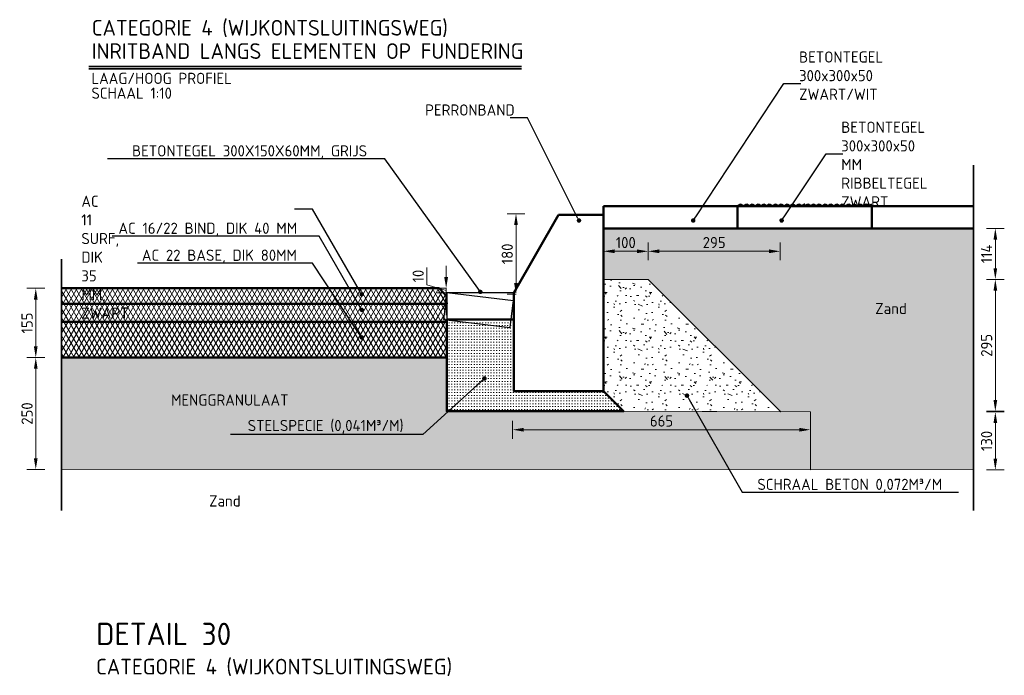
# Model space of a CAD drawing. Header units: metres. Extents: x 92403 to 95147, y 464428 to 465602.
# Tile 242 of 256: x 92599.78 to 92601.98, y 465104.12 to 465105.59. Entities that reach past the tile are written whole.
import ezdxf
from ezdxf import colors
from ezdxf.entities.mleader import LeaderData, LeaderLine
from ezdxf.enums import TextEntityAlignment as Align
from ezdxf.math import Vec2, Vec3

# ---------------------------------------------------------------- set-up
doc = ezdxf.new("R2010")
doc.units = ezdxf.units.M
for name, pattern in [('AL-PROJECT', [18, 12, -3, 0, -3]), ('NLCS-HIDDEN', [4, 2, -2]), ('VH-BUSHALTEBAND', [4, 2, -2])]:
    doc.linetypes.add(name, pattern=pattern)
doc.layers.get('0').update_dxf_attribs({"linetype": 'CONTINUOUS'})
doc.layers.get('Defpoints').update_dxf_attribs({"linetype": 'CONTINUOUS'})
for name, color, linetype, lineweight in [('N-WE-GW-GROND_ZAND-AD', 7, 'CONTINUOUS', 18), ('N-WE-GW-GROND_ZAND_CUNETZAND-AD-10', 7, 'CONTINUOUS', 18), ('N-WE-GW-GROND_ZAND_CUNETZAND-WERK-T25', 7, 'CONTINUOUS', 25), ('N-WE-VH-GOOT-GN', 170, 'NLCS-HIDDEN', 25), ('N-WE-VH-VERHARDING_ASFALT-AD-10', 252, 'CONTINUOUS', 18), ('N-WE-VH-VERHARDING_ASFALT-GD', 252, 'CONTINUOUS', 50), ('N-WE-VH-VERHARDING_ASFALT-T25', 7, 'CONTINUOUS', 25), ('N-WE-VH-VERHARDING_BETON-AD-10', 252, 'CONTINUOUS', 18), ('N-WE-VH-VERHARDING_BETON_SCHRAAL-T25', 7, 'CONTINUOUS', 25), ('N-WE-VH-VERHARDING_FUNDERING-AD-10', 252, 'CONTINUOUS', 18), ('N-WE-VH-VERHARDING_FUNDERING_ZANDCEMENTSTABILISATIE-GD', 252, 'CONTINUOUS', 50), ('N-WE-VH-VERHARDING_TEGEL-GD', 252, 'CONTINUOUS', 50), ('N-XX-VH-KANTOPSLUITING_BUSHALTEBAND-GD', 30, 'VH-BUSHALTEBAND', 50), ('X-XX-AL-PROJECTGRENS-G', 7, 'AL-PROJECT', 35), ('X-XX-AL-TEKENBLAD_TITELBLOK-T25', 7, 'CONTINUOUS', 25), ('X-XX-AL-TEKENBLAD_TITELBLOK-T35', 50, 'CONTINUOUS', 35), ('X-XX-AL-TEKENBLAD_TITELBLOK-T50', 130, 'CONTINUOUS', 50), ('X-XX-AL-VERWIJZING_DETAIL-M', 7, 'CONTINUOUS', 18)]:
    doc.layers.add(name, color=color, linetype=linetype, lineweight=lineweight)
doc.styles.add('NLCS-ISO-ANNOTATIVE-T25', font='NLCS-ISO.ttf', dxfattribs={"height": 2.5})
doc.styles.add('NLCS-ISO-M10-T25', font='NLCS-ISO.ttf', dxfattribs={"height": 0.025})
doc.styles.add('NLCS-ISO-M10-T35', font='NLCS-ISO.ttf', dxfattribs={"height": 0.035})
doc.styles.add('NLCS-ISO-M10-T50', font='NLCS-ISO.ttf', dxfattribs={"height": 0.05})
doc.dimstyles.new('NLCS-M10-T25-PIJL_L2_H1', dxfattribs={"dimscale": 0.01, "dimtxt": 2.5, "dimasz": 2.5, "dimexe": 2, "dimexo": 2, "dimgap": 0.7, "dimtad": 1, "dimzin": 0, "dimdsep": 46, "dimtxsty": 'NLCS-ISO-M10-T25', "dimcen": 2.5, "dimdle": 2, "dimclrd": 256, "dimclre": 256, "dimclrt": 7, "dimadec": 1, "dimazin": 0, "dimtfac": 1, "dimtdec": 3, "dimtofl": 0, "dimtmove": 1, "dimatfit": 0, "dimfxl": 2, "dimfxlon": 1, "dimtfillclr": 256, "dimtolj": 1, "dimtzin": 0, "dimlwd": -1, "dimlwe": -1, "dimarcsym": 0})
pattern_1 = [(60, (92580.33699, 465107.421465), (-0.008660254, 0.005), []), (120, (92580.33699, 465107.421465), (-0.008660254, -0.005), [])]

# ---------------------------------------------------------------- blocks, each defined once
blk = doc.blocks.new('_Dot')
at = {"color": 0, "linetype": 'ByBlock', "lineweight": -2}
blk.add_line((-0.5, 0), (-1, 0), dxfattribs=at)
at = {"color": 0, "linetype": 'ByBlock', "const_width": 0.5}
blk.add_lwpolyline([(-0.25, 0, 1), (0.25, 0, 1)], format="xyb", close=True, dxfattribs=at)
blk = doc.blocks.new('*D836')
at = {"layer": 'Defpoints', "color": 0, "transparency": 16777216}
for p in [(92599.8185, 465104.9845), (92599.876, 465104.9845), (92599.876, 465104.8295)]:
    blk.add_point(p, dxfattribs=at)
at = {"layer": 'X-XX-AL-VERWIJZING_DETAIL-M', "transparency": 16777216}
for p, q in [((92599.8385, 465104.9845), (92599.7985, 465104.9845)), ((92599.8185, 465104.8545), (92599.8185, 465104.9595)), ((92599.8385, 465104.8295), (92599.7985, 465104.8295))]:
    blk.add_line(p, q, dxfattribs=at)
for points in [[(92599.8143, 465104.9595), (92599.8226, 465104.9595), (92599.8185, 465104.9845)], [(92599.8143, 465104.8545), (92599.8226, 465104.8545), (92599.8185, 465104.8295)]]:
    blk.add_solid(points, dxfattribs=at)
at = {"layer": 'X-XX-AL-VERWIJZING_DETAIL-M', "color": 7, "transparency": 16777216, "insert": (92599.799, 465104.907), "char_height": 0.025, "attachment_point": 5, "rotation": 90, "style": 'NLCS-ISO-M10-T25'}
blk.add_mtext('\\A1;155', dxfattribs=at)
blk = doc.blocks.new('*D837')
at = {"layer": 'Defpoints', "color": 0, "transparency": 16777216}
for p in [(92600.884, 465104.7649), (92601.5495, 465104.7082), (92601.5495, 465104.6683)]:
    blk.add_point(p, dxfattribs=at)
at = {"layer": 'X-XX-AL-VERWIJZING_DETAIL-M', "transparency": 16777216}
for p, q in [((92600.884, 465104.6883), (92600.884, 465104.6483)), ((92601.5495, 465104.6882), (92601.5495, 465104.6483)), ((92600.909, 465104.6683), (92601.5245, 465104.6683))]:
    blk.add_line(p, q, dxfattribs=at)
for points in [[(92600.909, 465104.6724), (92600.909, 465104.6641), (92600.884, 465104.6683)], [(92601.5245, 465104.6724), (92601.5245, 465104.6641), (92601.5495, 465104.6683)]]:
    blk.add_solid(points, dxfattribs=at)
at = {"layer": 'X-XX-AL-VERWIJZING_DETAIL-M', "color": 7, "transparency": 16777216, "insert": (92601.2168, 465104.6878), "char_height": 0.025, "attachment_point": 5, "style": 'NLCS-ISO-M10-T25'}
blk.add_mtext('\\A1;665', dxfattribs=at)
blk = doc.blocks.new('*D838')
at = {"layer": 'Defpoints', "color": 0, "transparency": 16777216}
for p in [(92601.1869, 465105.0673), (92601.0869, 465105.0045), (92601.1869, 465105.0045)]:
    blk.add_point(p, dxfattribs=at)
at = {"layer": 'X-XX-AL-VERWIJZING_DETAIL-M', "transparency": 16777216}
for p, q in [((92601.0869, 465105.0473), (92601.0869, 465105.0873)), ((92601.1869, 465105.0473), (92601.1869, 465105.0873)), ((92601.1119, 465105.0673), (92601.1619, 465105.0673))]:
    blk.add_line(p, q, dxfattribs=at)
for points in [[(92601.1119, 465105.0715), (92601.1119, 465105.0631), (92601.0869, 465105.0673)], [(92601.1619, 465105.0715), (92601.1619, 465105.0631), (92601.1869, 465105.0673)]]:
    blk.add_solid(points, dxfattribs=at)
at = {"layer": 'X-XX-AL-VERWIJZING_DETAIL-M', "color": 7, "transparency": 16777216, "insert": (92601.1369, 465105.0868), "char_height": 0.025, "attachment_point": 5, "style": 'NLCS-ISO-M10-T25'}
blk.add_mtext('\\A1;100', dxfattribs=at)
blk = doc.blocks.new('*D839')
at = {"layer": 'Defpoints', "color": 0, "transparency": 16777216}
for p in [(92601.4819, 465105.0673), (92601.1869, 465105.0045), (92601.4819, 465104.7095)]:
    blk.add_point(p, dxfattribs=at)
at = {"layer": 'X-XX-AL-VERWIJZING_DETAIL-M', "transparency": 16777216}
for p, q in [((92601.1869, 465105.0473), (92601.1869, 465105.0873)), ((92601.4819, 465105.0473), (92601.4819, 465105.0873)), ((92601.2119, 465105.0673), (92601.4569, 465105.0673))]:
    blk.add_line(p, q, dxfattribs=at)
for points in [[(92601.2119, 465105.0715), (92601.2119, 465105.0631), (92601.1869, 465105.0673)], [(92601.4569, 465105.0715), (92601.4569, 465105.0631), (92601.4819, 465105.0673)]]:
    blk.add_solid(points, dxfattribs=at)
at = {"layer": 'X-XX-AL-VERWIJZING_DETAIL-M', "color": 7, "transparency": 16777216, "insert": (92601.3344, 465105.0868), "char_height": 0.025, "attachment_point": 5, "style": 'NLCS-ISO-M10-T25'}
blk.add_mtext('\\A1;295', dxfattribs=at)
blk = doc.blocks.new('*D840')
at = {"layer": 'Defpoints', "color": 0, "transparency": 16777216}
for p in [(92601.0876, 465105.1185), (92601.9627, 465105.1185), (92601.1869, 465105.0045)]:
    blk.add_point(p, dxfattribs=at)
at = {"layer": 'X-XX-AL-VERWIJZING_DETAIL-M', "transparency": 16777216}
for p, q in [((92601.9427, 465105.1185), (92601.9827, 465105.1185)), ((92601.9627, 465105.0295), (92601.9627, 465105.0935)), ((92601.9427, 465105.0045), (92601.9827, 465105.0045))]:
    blk.add_line(p, q, dxfattribs=at)
for points in [[(92601.9586, 465105.0935), (92601.9669, 465105.0935), (92601.9627, 465105.1185)], [(92601.9586, 465105.0295), (92601.9669, 465105.0295), (92601.9627, 465105.0045)]]:
    blk.add_solid(points, dxfattribs=at)
at = {"layer": 'X-XX-AL-VERWIJZING_DETAIL-M', "color": 7, "transparency": 16777216, "insert": (92601.9432, 465105.0615), "char_height": 0.025, "attachment_point": 5, "rotation": 90, "style": 'NLCS-ISO-M10-T25'}
blk.add_mtext('\\A1;114', dxfattribs=at)
blk = doc.blocks.new('*D841')
at = {"layer": 'Defpoints', "color": 0, "transparency": 16777216}
for p in [(92601.1869, 465105.0045), (92601.4819, 465104.7095), (92601.9627, 465104.7095)]:
    blk.add_point(p, dxfattribs=at)
at = {"layer": 'X-XX-AL-VERWIJZING_DETAIL-M', "transparency": 16777216}
for p, q in [((92601.9427, 465105.0045), (92601.9827, 465105.0045)), ((92601.9627, 465104.9795), (92601.9627, 465104.7345)), ((92601.9427, 465104.7095), (92601.9827, 465104.7095))]:
    blk.add_line(p, q, dxfattribs=at)
for points in [[(92601.9586, 465104.9795), (92601.9669, 465104.9795), (92601.9627, 465105.0045)], [(92601.9586, 465104.7345), (92601.9669, 465104.7345), (92601.9627, 465104.7095)]]:
    blk.add_solid(points, dxfattribs=at)
at = {"layer": 'X-XX-AL-VERWIJZING_DETAIL-M', "color": 7, "transparency": 16777216, "insert": (92601.9432, 465104.857), "char_height": 0.025, "attachment_point": 5, "rotation": 90, "style": 'NLCS-ISO-M10-T25'}
blk.add_mtext('\\A1;295', dxfattribs=at)
blk = doc.blocks.new('*D842')
at = {"layer": 'Defpoints', "color": 0, "transparency": 16777216}
for p in [(92601.5495, 465104.7082), (92601.5695, 465104.5783), (92601.9627, 465104.5783)]:
    blk.add_point(p, dxfattribs=at)
at = {"layer": 'X-XX-AL-VERWIJZING_DETAIL-M', "transparency": 16777216}
for p, q in [((92601.9427, 465104.7082), (92601.9827, 465104.7082)), ((92601.9627, 465104.6832), (92601.9627, 465104.6033)), ((92601.9427, 465104.5783), (92601.9827, 465104.5783))]:
    blk.add_line(p, q, dxfattribs=at)
for points in [[(92601.9586, 465104.6832), (92601.9669, 465104.6832), (92601.9627, 465104.7082)], [(92601.9586, 465104.6033), (92601.9669, 465104.6033), (92601.9627, 465104.5783)]]:
    blk.add_solid(points, dxfattribs=at)
at = {"layer": 'X-XX-AL-VERWIJZING_DETAIL-M', "color": 7, "transparency": 16777216, "insert": (92601.9432, 465104.6433), "char_height": 0.025, "attachment_point": 5, "rotation": 90, "style": 'NLCS-ISO-M10-T25'}
blk.add_mtext('\\A1;130', dxfattribs=at)
blk = doc.blocks.new('*D843')
at = {"layer": 'Defpoints', "color": 0, "transparency": 16777216}
for p in [(92601.047, 465105.1514), (92600.8916, 465104.9715), (92600.8961, 465104.9715)]:
    blk.add_point(p, dxfattribs=at)
at = {"layer": 'X-XX-AL-VERWIJZING_DETAIL-M', "transparency": 16777216}
for p, q in [((92600.9116, 465105.1514), (92600.8716, 465105.1514)), ((92600.8916, 465105.1264), (92600.8916, 465104.9965)), ((92600.8916, 465104.9715), (92600.8716, 465104.9715))]:
    blk.add_line(p, q, dxfattribs=at)
for points in [[(92600.8874, 465105.1264), (92600.8957, 465105.1264), (92600.8916, 465105.1514)], [(92600.8874, 465104.9965), (92600.8957, 465104.9965), (92600.8916, 465104.9715)]]:
    blk.add_solid(points, dxfattribs=at)
at = {"layer": 'X-XX-AL-VERWIJZING_DETAIL-M', "color": 7, "transparency": 16777216, "insert": (92600.8721, 465105.0615), "char_height": 0.025, "attachment_point": 5, "rotation": 90, "style": 'NLCS-ISO-M10-T25'}
blk.add_mtext('\\A1;180', dxfattribs=at)
blk = doc.blocks.new('*D844')
at = {"layer": 'Defpoints', "color": 0, "transparency": 16777216}
for p in [(92600.7355, 465104.9845), (92600.7369, 465104.9845), (92600.7369, 465104.9745)]:
    blk.add_point(p, dxfattribs=at)
at = {"layer": 'X-XX-AL-VERWIJZING_DETAIL-M', "transparency": 16777216}
for p, q in [((92600.7355, 465105.0095), (92600.7355, 465105.0345)), ((92600.6925, 465104.9924), (92600.6925, 465105.0314)), ((92600.7355, 465104.9795), (92600.6925, 465104.9924)), ((92600.7355, 465104.9845), (92600.7155, 465104.9845)), ((92600.7355, 465104.9745), (92600.7155, 465104.9745)), ((92600.7355, 465104.9745), (92600.7355, 465104.9845)), ((92600.7355, 465104.9495), (92600.7355, 465104.9245))]:
    blk.add_line(p, q, dxfattribs=at)
for points in [[(92600.7313, 465105.0095), (92600.7397, 465105.0095), (92600.7355, 465104.9845)], [(92600.7313, 465104.9495), (92600.7397, 465104.9495), (92600.7355, 465104.9745)]]:
    blk.add_solid(points, dxfattribs=at)
at = {"layer": 'X-XX-AL-VERWIJZING_DETAIL-M', "color": 7, "transparency": 16777216, "insert": (92600.673, 465105.0119), "char_height": 0.025, "attachment_point": 5, "rotation": 90, "style": 'NLCS-ISO-M10-T25'}
blk.add_mtext('\\A1;10', dxfattribs=at)
blk = doc.blocks.new('*D857')
at = {"layer": 'Defpoints', "color": 0, "transparency": 16777216}
for p in [(92599.8185, 465104.8295), (92599.876, 465104.8295), (92599.876, 465104.5795)]:
    blk.add_point(p, dxfattribs=at)
at = {"layer": 'X-XX-AL-VERWIJZING_DETAIL-M', "transparency": 16777216}
for p, q in [((92599.8385, 465104.8295), (92599.7985, 465104.8295)), ((92599.8185, 465104.6045), (92599.8185, 465104.8045)), ((92599.8385, 465104.5795), (92599.7985, 465104.5795))]:
    blk.add_line(p, q, dxfattribs=at)
for points in [[(92599.8143, 465104.8045), (92599.8226, 465104.8045), (92599.8185, 465104.8295)], [(92599.8143, 465104.6045), (92599.8226, 465104.6045), (92599.8185, 465104.5795)]]:
    blk.add_solid(points, dxfattribs=at)
at = {"layer": 'X-XX-AL-VERWIJZING_DETAIL-M', "color": 7, "transparency": 16777216, "insert": (92599.799, 465104.7045), "char_height": 0.025, "attachment_point": 5, "rotation": 90, "style": 'NLCS-ISO-M10-T25'}
blk.add_mtext('\\A1;250', dxfattribs=at)

msp = doc.modelspace()

# ---------------------------------------------------------------- hatches: boundary and pattern name
at = {"layer": 'N-WE-GW-GROND_ZAND_CUNETZAND-AD-10'}
h = msp.add_hatch(dxfattribs=at)
h.set_pattern_fill('AGW-GROND_ZAND_CUNETZAND', color=256, scale=0.01, pattern_type=2)
h.set_pattern_definition([(0, (2985.3794685, 6084.488832), (0.00625, 0.00625), [0, -0.0125])])
h.paths.add_polyline_path([(92601.914157, 465104.579493), (92601.914157, 465105.118454), (92601.086897, 465105.118454), (92601.086897, 465105.004454), (92601.186897, 465105.004454), (92601.481897, 465104.709454), (92601.549484, 465104.708237), (92601.549484, 465104.578276)])
at = {"layer": 'N-WE-VH-VERHARDING_ASFALT-AD-10'}
h = msp.add_hatch(dxfattribs=at)
h.set_pattern_fill('AVH-ASFALT', color=256, scale=0.01, pattern_type=2)
h.set_pattern_definition(pattern_1)
h.paths.add_polyline_path([(92599.875975, 465104.984493), (92599.875975, 465104.949493), (92600.733595, 465104.949493), (92600.735815, 465104.967649), (92600.720056, 465104.984493)])
h = msp.add_hatch(dxfattribs=at)
h.set_pattern_fill('AVH-ASFALT', color=256, scale=0.01, pattern_type=2)
h.set_pattern_definition(pattern_1)
h.paths.add_polyline_path([(92600.733595, 465104.949493), (92599.875975, 465104.949493), (92599.875975, 465104.909493), (92600.736897, 465104.909493), (92600.736897, 465104.916046), (92600.729614, 465104.916936)])
h = msp.add_hatch(dxfattribs=at)
h.set_pattern_fill('AVH-ASFALT', color=256, scale=0.01, pattern_type=2)
h.set_pattern_definition(pattern_1)
h.paths.add_polyline_path([(92600.736897, 465104.829493), (92600.736897, 465104.885087), (92600.736897, 465104.905354), (92600.736897, 465104.909493), (92599.875975, 465104.909493), (92599.875975, 465104.829493)])
at = {"layer": 'N-WE-VH-VERHARDING_BETON-AD-10'}
h = msp.add_hatch(dxfattribs=at)
h.set_pattern_fill('AVH-BETON_SCHRAAL', color=256, pattern_type=2)
h.set_pattern_definition([(0, (2931.78483, 6343.14798), (0, 0.1), [0, -0.1]), (0, (2931.78583, 6343.11298), (0, 0.1), [0, -0.1]), (0, (2931.78883, 6343.16698), (0, 0.1), [0, -0.1]), (338.1986, (2931.736828, 6343.13598), (0.3000000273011, -0.0999999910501), [0.0107703, -0.5277462]), (216.8699, (2931.746828, 6343.13198), (0.29999999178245, 0.2000000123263), [0.005, -0.495]), (130.6013, (2931.742828, 6343.128979), (0.5000000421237, -0.59999990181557), [0.0092195, -0.9127349]), (206.5651, (2931.70983, 6343.11698), (-0.099999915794, -0.1000001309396), [0.0022361, -0.2213707]), (326.3099, (2931.707828, 6343.11598), (0.1999999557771, -0.1000001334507), [0.0036056, -0.3569496]), (108.4349, (2931.710828, 6343.11398), (-0.0999998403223, 0.2000000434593), [0.0031623, -0.3130655]), (225, (2931.77383, 6343.10698), (-2e-17, -0.100000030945), [0.0042426, -0.1371787]), (0, (2931.77083, 6343.10398), (0.1, 0.1), [0.006, -0.094]), (135, (2931.77683, 6343.10398), (-0.100000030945, 9e-18), [0.0042426, -0.1371787]), (251.5651, (2931.761828, 6343.17098), (0.0999998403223, 0.2000000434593), [0.0031623, -0.3130655]), (0, (2931.76083, 6343.16798), (0.1, 0.1), [0.005, -0.095]), (143.1301, (2931.765828, 6343.16798), (-0.29999999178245, 0.2000000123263), [0.005, -0.495]), (213.6901, (2931.708828, 6343.17198), (0.1999999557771, 0.1000001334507), [0.0036056, -0.3569496]), (341.5651, (2931.705828, 6343.16998), (-0.2000000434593, 0.0999998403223), [0.0063246, -0.3099032]), (126.8699, (2931.711828, 6343.16798), (0.2000000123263, -0.29999999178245), [0.005, -0.495]), (0, (2931.73783, 6343.16798), (0, 0.1), [0, -0.1]), (0, (2931.71083, 6343.14198), (0, 0.1), [0, -0.1]), (0, (2931.73883, 6343.10498), (0, 0.1), [0, -0.1]), (0, (2931.76583, 6343.13598), (0, 0.1), [0, -0.1]), (0, (2931.73683, 6343.15298), (0, 0.1), [0, -0.1]), (0, (2931.71483, 6343.15598), (0, 0.1), [0, -0.1]), (0, (2931.72383, 6343.14998), (0, 0.1), [0, -0.1]), (0, (2931.71983, 6343.12598), (0, 0.1), [0, -0.1]), (0, (2931.69583, 6343.12998), (0, 0.1), [0, -0.1]), (0, (2931.69683, 6343.15298), (0, 0.1), [0, -0.1]), (0, (2931.69383, 6343.17498), (0, 0.1), [0, -0.1]), (0, (2931.72483, 6343.17898), (0, 0.1), [0, -0.1]), (0, (2931.74683, 6343.18298), (0, 0.1), [0, -0.1]), (0, (2931.78183, 6343.17898), (0, 0.1), [0, -0.1]), (0, (2931.75783, 6343.14798), (0, 0.1), [0, -0.1]), (0, (2931.74783, 6343.16598), (0, 0.1), [0, -0.1]), (0, (2931.75583, 6343.11798), (0, 0.1), [0, -0.1]), (0, (2931.72583, 6343.11298), (0, 0.1), [0, -0.1]), (0, (2931.75583, 6343.09098), (0, 0.1), [0, -0.1]), (0, (2931.72283, 6343.09698), (0, 0.1), [0, -0.1]), (0, (2931.69083, 6343.09398), (0, 0.1), [0, -0.1]), (0, (2931.70283, 6343.08898), (0, 0.1), [0, -0.1]), (0, (2931.70383, 6343.10298), (0, 0.1), [0, -0.1]), (0, (2931.77083, 6343.08698), (0, 0.1), [0, -0.1]), (0, (2931.78283, 6343.12798), (0, 0.1), [0, -0.1]), (0, (2931.77783, 6343.15798), (0, 0.1), [0, -0.1]), (0, (2931.73183, 6343.08598), (0, 0.1), [0, -0.1])])
h.paths.add_polyline_path([(92601.186897, 465105.004454), (92601.483014, 465104.708337), (92601.131897, 465104.709454), (92601.086897, 465104.754454), (92601.086897, 465104.821083), (92601.086897, 465105.004454)])
at = {"layer": 'N-WE-VH-VERHARDING_FUNDERING-AD-10'}
h = msp.add_hatch(dxfattribs=at)
h.set_pattern_fill('AVH-FUNDERING_ZANDCEMENTSTAB', color=256, scale=0.01, pattern_type=2)
h.set_pattern_definition([(0, (2985.3794685, 6084.488832), (0.03125, 0.00625), [0, -0.00625])])
h.paths.add_polyline_path([(92600.804083, 465104.914493), (92600.736897, 465104.914493), (92600.736897, 465104.709454), (92600.88596, 465104.709454), (92601.131897, 465104.709454), (92601.086897, 465104.754454), (92600.886897, 465104.754454), (92600.88596, 465104.914493), (92600.874256, 465104.914493), (92600.807543, 465104.913087)])
h.paths.add_polyline_path([(92600.874256, 465104.914493), (92600.736897, 465104.914493), (92600.804083, 465104.914493), (92600.807543, 465104.913087)], flags=17)
h = msp.add_hatch(dxfattribs=at)
h.set_pattern_fill('AVH-FUNDERING_GRANULAAT', color=256, scale=0.01, pattern_type=2)
h.set_pattern_definition([(0, (2985.47447, 6084.55283), (0, 0.1), [0, -0.1]), (0, (2985.47547, 6084.51783), (0, 0.1), [0, -0.1]), (0, (2985.47847, 6084.57183), (0, 0.1), [0, -0.1]), (338.1986, (2985.426468, 6084.540832), (0.3000000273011, -0.0999999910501), [0.0107703, -0.5277462]), (216.8699, (2985.436468, 6084.536832), (0.29999999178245, 0.2000000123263), [0.005, -0.495]), (130.6013, (2985.432468, 6084.533832), (0.5000000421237, -0.59999990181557), [0.0092195, -0.9127349]), (206.5651, (2985.39947, 6084.52183), (-0.099999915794, -0.1000001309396), [0.0022361, -0.2213707]), (326.3099, (2985.397468, 6084.520832), (0.1999999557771, -0.1000001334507), [0.0036056, -0.3569496]), (108.4349, (2985.40047, 6084.518832), (-0.0999998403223, 0.2000000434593), [0.0031623, -0.3130655]), (225, (2985.46347, 6084.51183), (-2e-17, -0.100000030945), [0.0042426, -0.1371787]), (0, (2985.46047, 6084.50883), (0.1, 0.1), [0.006, -0.094]), (135, (2985.46647, 6084.50883), (-0.100000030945, 9e-18), [0.0042426, -0.1371787]), (251.5651, (2985.45147, 6084.575832), (0.0999998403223, 0.2000000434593), [0.0031623, -0.3130655]), (0, (2985.45047, 6084.57283), (0.1, 0.1), [0.005, -0.095]), (143.1301, (2985.455468, 6084.572832), (-0.29999999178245, 0.2000000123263), [0.005, -0.495]), (213.6901, (2985.398468, 6084.576832), (0.1999999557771, 0.1000001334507), [0.0036056, -0.3569496]), (341.5651, (2985.39547, 6084.574832), (-0.2000000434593, 0.0999998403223), [0.0063246, -0.3099032]), (126.8699, (2985.401468, 6084.572832), (0.2000000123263, -0.29999999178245), [0.005, -0.495]), (0, (2985.42747, 6084.57283), (0, 0.1), [0, -0.1]), (0, (2985.40047, 6084.54683), (0, 0.1), [0, -0.1]), (0, (2985.42847, 6084.50983), (0, 0.1), [0, -0.1]), (0, (2985.45547, 6084.54083), (0, 0.1), [0, -0.1]), (0, (2985.42647, 6084.55783), (0, 0.1), [0, -0.1]), (0, (2985.40447, 6084.56083), (0, 0.1), [0, -0.1]), (0, (2985.41347, 6084.55483), (0, 0.1), [0, -0.1]), (0, (2985.40947, 6084.53083), (0, 0.1), [0, -0.1]), (0, (2985.38547, 6084.53483), (0, 0.1), [0, -0.1]), (0, (2985.38647, 6084.55783), (0, 0.1), [0, -0.1]), (0, (2985.38347, 6084.57983), (0, 0.1), [0, -0.1]), (0, (2985.41447, 6084.58383), (0, 0.1), [0, -0.1]), (0, (2985.43647, 6084.58783), (0, 0.1), [0, -0.1]), (0, (2985.47147, 6084.58383), (0, 0.1), [0, -0.1]), (0, (2985.44747, 6084.55283), (0, 0.1), [0, -0.1]), (0, (2985.43747, 6084.57083), (0, 0.1), [0, -0.1]), (0, (2985.44547, 6084.52283), (0, 0.1), [0, -0.1]), (0, (2985.41547, 6084.51783), (0, 0.1), [0, -0.1]), (0, (2985.44547, 6084.49583), (0, 0.1), [0, -0.1]), (0, (2985.41247, 6084.50183), (0, 0.1), [0, -0.1]), (0, (2985.38047, 6084.49883), (0, 0.1), [0, -0.1]), (0, (2985.39247, 6084.49383), (0, 0.1), [0, -0.1]), (0, (2985.39347, 6084.50783), (0, 0.1), [0, -0.1]), (0, (2985.46047, 6084.49183), (0, 0.1), [0, -0.1]), (0, (2985.47247, 6084.53283), (0, 0.1), [0, -0.1]), (0, (2985.46747, 6084.56283), (0, 0.1), [0, -0.1]), (0, (2985.42147, 6084.49083), (0, 0.1), [0, -0.1])])
h.paths.add_polyline_path([(92601.549484, 465104.708237), (92600.736897, 465104.709454), (92600.736897, 465104.829493), (92599.875975, 465104.829493), (92599.875938, 465104.578884), (92601.549447, 465104.578884)])

# ---------------------------------------------------------------- linework, layer by layer
at = {"layer": 'N-WE-GW-GROND_ZAND-AD', "flags": 128}
msp.add_lwpolyline([(92601.549484, 465104.578276), (92601.914157, 465104.579493)], dxfattribs=at)
at = {"layer": 'N-WE-VH-GOOT-GN', "flags": 128}
msp.add_lwpolyline([(92600.729614, 465104.914936), (92600.878505, 465104.896729), (92600.884574, 465104.94636), (92600.885788, 465104.956286), (92600.736897, 465104.974493)], close=True, dxfattribs=at)
at = {"layer": 'N-WE-VH-GOOT-GN', "linetype": 'Continuous', "flags": 128}
msp.add_lwpolyline([(92600.736894, 465104.964493), (92600.736881, 465104.914493), (92600.886881, 465104.914454), (92600.886894, 465104.964454), (92600.886897, 465104.974454), (92600.736897, 465104.974493)], close=True, dxfattribs=at)
at = {"layer": 'N-WE-VH-VERHARDING_ASFALT-GD'}
msp.add_line((92600.736897, 465104.966493), (92600.719963, 465104.984592), dxfattribs=at)
for points in [[(92599.875975, 465104.984493), (92600.720056, 465104.984493)], [(92599.875975, 465104.949493), (92600.733595, 465104.949493)], [(92599.875975, 465104.909493), (92600.736897, 465104.909493)]]:
    msp.add_lwpolyline(points, dxfattribs=at)
at = {"layer": 'N-WE-VH-VERHARDING_BETON-AD-10'}
msp.add_lwpolyline([(92601.186897, 465105.004454), (92601.483014, 465104.708337), (92601.131897, 465104.709454), (92601.086897, 465104.754454), (92601.086897, 465104.821083), (92601.086897, 465105.004454)], close=True, dxfattribs=at)
at = {"layer": 'N-WE-VH-VERHARDING_BETON-AD-10', "flags": 128}
msp.add_lwpolyline([(92600.736897, 465104.885087), (92600.736897, 465104.829493)], dxfattribs=at)
at = {"layer": 'N-WE-VH-VERHARDING_FUNDERING-AD-10', "flags": 128}
msp.add_lwpolyline([(92599.875975, 465104.829493), (92600.736897, 465104.829493), (92600.736897, 465104.709454), (92601.131897, 465104.709454), (92601.549484, 465104.708237), (92601.549484, 465104.578276), (92599.875975, 465104.579493), (92599.875975, 465104.829493)], dxfattribs=at)
at = {"layer": 'N-WE-VH-VERHARDING_FUNDERING_ZANDCEMENTSTABILISATIE-GD'}
msp.add_lwpolyline([(92600.87127, 465104.914493), (92600.736897, 465104.914493), (92600.736897, 465104.905354), (92600.736897, 465104.709454), (92600.88596, 465104.709454), (92601.131897, 465104.709454), (92601.086897, 465104.754454), (92600.886897, 465104.754454), (92600.886897, 465104.914493)], close=True, dxfattribs=at)
at = {"layer": 'N-WE-VH-VERHARDING_TEGEL-GD'}
for p, q in [((92601.086897, 465105.168454), (92601.086897, 465105.143454)), ((92601.686897, 465105.168454), (92601.086897, 465105.168454)), ((92601.086897, 465105.143454), (92601.086897, 465105.168454)), ((92601.386897, 465105.168454), (92601.393397, 465105.172129)), ((92601.386897, 465105.118454), (92601.386897, 465105.168454)), ((92601.393397, 465105.172129), (92601.399897, 465105.168454)), ((92601.399897, 465105.168454), (92601.406397, 465105.172129)), ((92601.406397, 465105.172129), (92601.412897, 465105.168454)), ((92601.412897, 465105.168454), (92601.419397, 465105.172129)), ((92601.419397, 465105.172129), (92601.425897, 465105.168454)), ((92601.425897, 465105.168454), (92601.432397, 465105.172129)), ((92601.432397, 465105.172129), (92601.438897, 465105.168454)), ((92601.438897, 465105.168454), (92601.445397, 465105.172129)), ((92601.445397, 465105.172129), (92601.451897, 465105.168454)), ((92601.451897, 465105.168454), (92601.458397, 465105.172129)), ((92601.458397, 465105.172129), (92601.464897, 465105.168454)), ((92601.464897, 465105.168454), (92601.471397, 465105.172129)), ((92601.471397, 465105.172129), (92601.477897, 465105.168454)), ((92601.477897, 465105.168454), (92601.484397, 465105.172129)), ((92601.484397, 465105.172129), (92601.490897, 465105.168454)), ((92601.490897, 465105.168454), (92601.497397, 465105.172129)), ((92601.497397, 465105.172129), (92601.503897, 465105.168454)), ((92601.503897, 465105.168454), (92601.510397, 465105.172129)), ((92601.510397, 465105.172129), (92601.516897, 465105.168454)), ((92601.516897, 465105.168454), (92601.523397, 465105.172129)), ((92601.523397, 465105.172129), (92601.529897, 465105.168454)), ((92601.529897, 465105.168454), (92601.536397, 465105.172129)), ((92601.536397, 465105.172129), (92601.536959, 465105.171811)), ((92601.536897, 465105.168454), (92601.543397, 465105.172129)), ((92601.536897, 465105.168454), (92601.536959, 465105.171811)), ((92601.543397, 465105.172129), (92601.549897, 465105.168454)), ((92601.549897, 465105.168454), (92601.556397, 465105.172129)), ((92601.556397, 465105.172129), (92601.562897, 465105.168454)), ((92601.562897, 465105.168454), (92601.569397, 465105.172129)), ((92601.569397, 465105.172129), (92601.575897, 465105.168454)), ((92601.575897, 465105.168454), (92601.582397, 465105.172129)), ((92601.582397, 465105.172129), (92601.588897, 465105.168454)), ((92601.588897, 465105.168454), (92601.595397, 465105.172129)), ((92601.595397, 465105.172129), (92601.601897, 465105.168454)), ((92601.601897, 465105.168454), (92601.608397, 465105.172129)), ((92601.608397, 465105.172129), (92601.614897, 465105.168454)), ((92601.614897, 465105.168454), (92601.621397, 465105.172129)), ((92601.621397, 465105.172129), (92601.627897, 465105.168454)), ((92601.627897, 465105.168454), (92601.634397, 465105.172129)), ((92601.634397, 465105.172129), (92601.640897, 465105.168454)), ((92601.640897, 465105.168454), (92601.647397, 465105.172129)), ((92601.647397, 465105.172129), (92601.653897, 465105.168454)), ((92601.653897, 465105.168454), (92601.660397, 465105.172129)), ((92601.660397, 465105.172129), (92601.666897, 465105.168454)), ((92601.666897, 465105.168454), (92601.673397, 465105.172129)), ((92601.673397, 465105.172129), (92601.679897, 465105.168454)), ((92601.679897, 465105.168454), (92601.686397, 465105.172129)), ((92601.913657, 465105.158758), (92601.914219, 465105.15844)), ((92601.087576, 465105.118454), (92601.686897, 465105.118454))]:
    msp.add_line(p, q, dxfattribs=at)
at = {"layer": 'N-WE-VH-VERHARDING_TEGEL-GD', "flags": 128}
for points in [[(92601.686897, 465105.168454), (92601.686897, 465105.118454)], [(92601.686897, 465105.168454), (92601.914157, 465105.168454)], [(92601.686897, 465105.118454), (92601.914157, 465105.118454)]]:
    msp.add_lwpolyline(points, dxfattribs=at)
at = {"layer": 'N-XX-VH-KANTOPSLUITING_BUSHALTEBAND-GD'}
msp.add_lwpolyline([(92600.986897, 465105.148454), (92601.086897, 465105.148454), (92601.086897, 465104.754454), (92600.886897, 465104.754454), (92600.886897, 465104.974454)], close=True, dxfattribs=at)
msp.add_lwpolyline([(92599.875975, 465104.829493), (92600.736897, 465104.829493)], dxfattribs=at)
at = {"layer": 'X-XX-AL-PROJECTGRENS-G'}
for p, q in [((92601.914157, 465105.259762), (92601.914157, 465104.487808)), ((92599.875975, 465105.049455), (92599.875975, 465104.487808))]:
    msp.add_line(p, q, dxfattribs=at)
at = {"layer": 'X-XX-AL-TEKENBLAD_TITELBLOK-T35'}
for p, q in [((92599.937383, 465105.480212), (92600.903885, 465105.480212)), ((92599.937383, 465105.475212), (92600.903885, 465105.475212))]:
    msp.add_line(p, q, dxfattribs=at)

# ---------------------------------------------------------------- texts
at = {"layer": 'N-WE-GW-GROND_ZAND_CUNETZAND-WERK-T25', "char_height": 0.025, "width": 407.03643035, "attachment_point": 7, "style": 'NLCS-ISO-ANNOTATIVE-T25'}
for s, insert in [('Zand', (92601.694301, 465104.926964)), ('MENGGRANULAAT', (92600.120838, 465104.722178)), ('Zand', (92600.20587, 465104.496564))]:
    msp.add_mtext(s, dxfattribs=dict(at, insert=insert))
at = {"layer": 'X-XX-AL-TEKENBLAD_TITELBLOK-T25', "style": 'NLCS-ISO-M10-T25'}
for s, p in [('LAAG/HOOG PROFIEL ', (92599.942872, 465105.434012)), ('SCHAAL 1:10', (92599.942872, 465105.400928))]:
    msp.add_text(s, height=0.025, dxfattribs=at).set_placement(p, align=Align.BOTTOM_LEFT)
at = {"layer": 'X-XX-AL-TEKENBLAD_TITELBLOK-T35', "char_height": 0.035, "width": 1.298086, "attachment_point": 7, "style": 'NLCS-ISO-M10-T35'}
for s, insert in [('\\pxt12;CATEGORIE 4 (WIJKONTSLUITINGSWEG)', (92599.943667, 465105.546141)), ('INRITBAND LANGS ELEMENTEN OP FUNDERING', (92599.943667, 465105.497387)), ('CATEGORIE 4 (WIJKONTSLUITINGSWEG)', (92599.953236, 465104.117568))]:
    msp.add_mtext(s, dxfattribs=dict(at, insert=insert))
at = {"layer": 'X-XX-AL-TEKENBLAD_TITELBLOK-T50', "insert": (92599.953236, 465104.186586), "char_height": 0.05, "width": 1.298086, "attachment_point": 7, "style": 'NLCS-ISO-M10-T50'}
msp.add_mtext('DETAIL 30', dxfattribs=at)

# ---------------------------------------------------------------- dimensions: what is measured, and where the dimension line sits
at = {"layer": 'X-XX-AL-VERWIJZING_DETAIL-M'}
for base, p1, p2, picture, middle in [((92600.891562, 465104.971474), (92601.046996, 465105.151427), (92600.89614, 465104.971474), '*D843', (92600.872062, 465105.061451)), ((92601.962746, 465105.118454), (92601.186897, 465105.004454), (92601.087576, 465105.118454), '*D840', (92601.943246, 465105.061454)), ((92600.735485, 465104.984493), (92600.736897, 465104.974493), (92600.736897, 465104.984493), '*D844', (92600.672985, 465104.999393)), ((92601.962746, 465104.709454), (92601.186897, 465105.004454), (92601.481897, 465104.709454), '*D841', (92601.943246, 465104.856954)), ((92599.818471, 465104.984493), (92599.875975, 465104.829493), (92599.875975, 465104.984493), '*D836', (92599.798971, 465104.906993)), ((92599.818471, 465104.829493), (92599.875975, 465104.579493), (92599.875975, 465104.829493), '*D857', (92599.798971, 465104.704493)), ((92601.962746, 465104.578343), (92601.549484, 465104.708237), (92601.569516, 465104.578343), '*D842', (92601.943246, 465104.64329))]:
    dim = msp.add_linear_dim(base=base, p1=p1, p2=p2, angle=90, dimstyle='NLCS-M10-T25-PIJL_L2_H1', override={"dimdec": 0, "dimlfac": 1000}, dxfattribs=at)
    dim.commit()
    dim.dimension.update_dxf_attribs({"geometry": picture, "text_midpoint": middle})
for base, p1, p2, picture, middle in [((92601.186897, 465105.067307), (92601.086897, 465105.004454), (92601.186897, 465105.004454), '*D838', (92601.136897, 465105.086807)), ((92601.481897, 465105.067307), (92601.186897, 465105.004454), (92601.481897, 465104.709454), '*D839', (92601.334397, 465105.086807)), ((92601.549484, 465104.668257), (92600.88405, 465104.764904), (92601.549484, 465104.708237), '*D837', (92601.216767, 465104.687757))]:
    dim = msp.add_linear_dim(base=base, p1=p1, p2=p2, dimstyle='NLCS-M10-T25-PIJL_L2_H1', override={"dimdec": 0, "dimlfac": 1000}, dxfattribs=at)
    dim.commit()
    dim.dimension.update_dxf_attribs({"geometry": picture, "text_midpoint": middle})

# ---------------------------------------------------------------- leaders
at = {"layer": 'N-WE-VH-VERHARDING_ASFALT-T25'}
ml = msp.add_multileader_mtext('Standard', dxfattribs=at)
ml.set_content('BETONTEGEL 300x300x50 ZWART/WIT', color=7, style='NLCS-ISO-M10-T25')
ml.set_leader_properties(color=256, lineweight=-1)
ml.set_arrow_properties(name='DOT')
ml.build(insert=Vec2(0, 0))
ml.multileader.update_dxf_attribs({"text_left_attachment_type": 5, "text_right_attachment_type": 5, "dogleg_length": 2.5, "arrow_head_size": 0.01, "scale": 0.01})
ctx = ml.context
ctx.base_point, ctx.scale, ctx.char_height, ctx.arrow_head_size, ctx.landing_gap_size, ctx.plane_origin = Vec3(92601.515167, 465105.442556), 0.01, 0.025, 0.01, 0.009, Vec3(92601.287605, 465105.097318)
ctx.left_attachment, ctx.right_attachment = 5, 5
notes = []
notes.append((ctx, [(0, (1, 1, 0), (92601.490167, 465105.442556), (1, 0), 0.025, [(0, [(92601.287605, 465105.136203)], 0, [])])]))
ctx.mtext.insert, ctx.mtext.width, ctx.mtext.flow_direction = Vec3(92601.524167, 465105.514223), 0.38491273, 5
ml = msp.add_multileader_mtext('Standard', dxfattribs=at)
ml.set_content('PERRONBAND', color=7, style='NLCS-ISO-M10-T25')
ml.set_leader_properties(color=256, lineweight=-1)
ml.set_arrow_properties(name='DOT')
ml.build(insert=Vec2(0, 0))
ml.multileader.update_dxf_attribs({"text_left_attachment_type": 5, "text_right_attachment_type": 5, "dogleg_length": 2.5, "arrow_head_size": 0.01, "scale": 0.01})
ctx = ml.context
ctx.base_point, ctx.scale, ctx.char_height, ctx.arrow_head_size, ctx.landing_gap_size, ctx.plane_origin = Vec3(92600.67962, 465105.365736), 0.01, 0.025, 0.01, 0.009, Vec3(92601.032312, 465105.136126)
ctx.left_attachment, ctx.right_attachment = 5, 5
notes.append((ctx, [(0, (1, 1, 0), (92600.91762, 465105.365736), (-1, 0), 0.025, [(0, [(92601.032312, 465105.136126)], 0, [])])]))
ctx.mtext.insert, ctx.mtext.width, ctx.mtext.flow_direction = Vec3(92600.68862, 465105.395736), 0.50201685, 5
ml = msp.add_multileader_mtext('Standard', dxfattribs=at)
ml.set_content('BETONTEGEL 300x300x50 MM RIBBELTEGEL ZWART', color=7, style='NLCS-ISO-M10-T25')
ml.set_leader_properties(color=256, lineweight=-1)
ml.set_arrow_properties(name='DOT')
ml.build(insert=Vec2(0, 0))
ml.multileader.update_dxf_attribs({"text_left_attachment_type": 5, "text_right_attachment_type": 5, "dogleg_length": 2.5, "arrow_head_size": 0.01, "scale": 0.01})
ctx = ml.context
ctx.base_point, ctx.scale, ctx.char_height, ctx.arrow_head_size, ctx.landing_gap_size, ctx.plane_origin = Vec3(92601.609335, 465105.285498), 0.01, 0.025, 0.01, 0.009, Vec3(92601.485155, 465105.097318)
ctx.left_attachment, ctx.right_attachment = 5, 5
notes.append((ctx, [(0, (1, 1, 0), (92601.584335, 465105.285498), (1, 0), 0.025, [(0, [(92601.485155, 465105.136203)], 0, [])])]))
ctx.mtext.insert, ctx.mtext.width, ctx.mtext.flow_direction = Vec3(92601.618335, 465105.357164), 0.38491273, 5
at = {"layer": 'N-WE-VH-VERHARDING_ASFALT-T25', "linetype": 'ByBlock'}
ml = msp.add_multileader_mtext('Standard', dxfattribs=at)
ml.set_content('BETONTEGEL 300X150X60MM, GRIJS', color=7, style='NLCS-ISO-M10-T25')
ml.set_leader_properties(color=256, lineweight=-1)
ml.set_arrow_properties(name='DOT')
ml.build(insert=Vec2(0, 0))
ml.multileader.update_dxf_attribs({"text_left_attachment_type": 5, "text_right_attachment_type": 5, "dogleg_length": 2.5, "arrow_head_size": 0.01, "scale": 0.01})
ctx = ml.context
ctx.base_point, ctx.scale, ctx.char_height, ctx.arrow_head_size, ctx.landing_gap_size, ctx.plane_origin = Vec3(92600.024577, 465105.27441), 0.01, 0.025, 0.01, 0.009, Vec3(92600.811897, 465104.976473)
ctx.left_attachment, ctx.right_attachment = 5, 5
notes.append((ctx, [(0, (1, 1, 0), (92600.598827, 465105.27441), (-1, 0), 0.025, [(0, [(92600.811897, 465104.976473)], 0, [])])]))
ctx.mtext.insert, ctx.mtext.flow_direction = Vec3(92600.033577, 465105.30441), 5
ml = msp.add_multileader_mtext('Standard', dxfattribs=at)
ml.set_content('\\A1;AC 11 SURF, DIK 35 MM, ZWART', color=7, style='NLCS-ISO-M10-T25')
ml.set_leader_properties(color=256, lineweight=-1)
ml.set_arrow_properties(name='DOT')
ml.build(insert=Vec2(0, 0))
ml.multileader.update_dxf_attribs({"text_left_attachment_type": 5, "text_right_attachment_type": 5, "dogleg_length": 0.025, "arrow_head_size": 0.01, "scale": 0.01})
ctx = ml.context
ctx.base_point, ctx.scale, ctx.char_height, ctx.arrow_head_size, ctx.landing_gap_size, ctx.plane_origin = Vec3(92599.911394, 465105.161644), 0.01, 0.025, 0.01, 0.009, Vec3(92600.546967, 465104.970992)
ctx.left_attachment, ctx.right_attachment = 5, 5
notes.append((ctx, [(0, (1, 1, 0), (92600.436894, 465105.161644), (-1, 0), 0.025, [(0, [(92600.546967, 465104.970992)], 0, [])])]))
ctx.mtext.insert, ctx.mtext.width, ctx.mtext.flow_direction = Vec3(92599.920394, 465105.191644), 0.58795303, 5
ml = msp.add_multileader_mtext('Standard', dxfattribs=at)
ml.set_content('\\A1;AC 16/22 BIND, DIK 40 MM', color=7, style='NLCS-ISO-M10-T25')
ml.set_leader_properties(color=256, lineweight=-1)
ml.set_arrow_properties(name='DOT')
ml.build(insert=Vec2(0, 0))
ml.multileader.update_dxf_attribs({"text_left_attachment_type": 5, "text_right_attachment_type": 5, "dogleg_length": 0.025, "arrow_head_size": 0.01, "scale": 0.01})
ctx = ml.context
ctx.base_point, ctx.scale, ctx.char_height, ctx.arrow_head_size, ctx.landing_gap_size, ctx.plane_origin = Vec3(92599.99419, 465105.101285), 0.01, 0.025, 0.01, 0.009, Vec3(92600.546967, 465104.936146)
ctx.left_attachment, ctx.right_attachment = 5, 5
notes.append((ctx, [(0, (1, 1, 0), (92600.451624, 465105.101285), (-1, 0), 0.040684, [(0, [(92600.546967, 465104.936146)], 0, [])])]))
ctx.mtext.insert, ctx.mtext.flow_direction = Vec3(92600.00319, 465105.131285), 5
ml = msp.add_multileader_mtext('Standard', dxfattribs=at)
ml.set_content('AC 22 BASE, DIK 80MM', color=7, style='NLCS-ISO-M10-T25')
ml.set_leader_properties(color=256, lineweight=-1)
ml.set_arrow_properties(name='DOT')
ml.build(insert=Vec2(0, 0))
ml.multileader.update_dxf_attribs({"text_left_attachment_type": 5, "text_right_attachment_type": 5, "dogleg_length": 0.025, "arrow_head_size": 0.01, "scale": 0.01})
ctx = ml.context
ctx.base_point, ctx.scale, ctx.char_height, ctx.arrow_head_size, ctx.landing_gap_size, ctx.plane_origin = Vec3(92600.046557, 465105.040926), 0.01, 0.025, 0.01, 0.009, Vec3(92600.546967, 465104.850274)
ctx.left_attachment, ctx.right_attachment = 5, 5
notes.append((ctx, [(0, (1, 1, 0), (92600.436894, 465105.040926), (-1, 0), 0.026087, [(0, [(92600.546967, 465104.874644)], 0, [])])]))
ctx.mtext.insert, ctx.mtext.flow_direction = Vec3(92600.055557, 465105.070926), 5
ml = msp.add_multileader_mtext('Standard', dxfattribs=at)
ml.set_content('\\A1;SCHRAAL BETON 0,072M³/M', color=7, style='NLCS-ISO-M10-T25')
ml.set_leader_properties(color=256, lineweight=-1)
ml.set_arrow_properties(name='DOT')
ml.build(insert=Vec2(0, 0))
ml.multileader.update_dxf_attribs({"text_left_attachment_type": 5, "text_right_attachment_type": 5, "dogleg_length": 2.5, "arrow_head_size": 0.01, "scale": 0.01})
ctx = ml.context
ctx.base_point, ctx.scale, ctx.char_height, ctx.arrow_head_size, ctx.landing_gap_size, ctx.plane_origin = Vec3(92601.422001, 465104.528661), 0.01, 0.025, 0.01, 0.009, Vec3(92601.273669, 465104.744502)
ctx.left_attachment, ctx.right_attachment = 5, 5
notes.append((ctx, [(0, (1, 1, 0), (92601.397001, 465104.528661), (1, 0), 0.025, [(0, [(92601.273669, 465104.744502)], 0, [])])]))
ctx.mtext.insert, ctx.mtext.flow_direction = Vec3(92601.431001, 465104.558661), 5
at = {"layer": 'N-WE-VH-VERHARDING_BETON_SCHRAAL-T25', "linetype": 'ByBlock'}
ml = msp.add_multileader_mtext('Standard', dxfattribs=at)
ml.set_content('\\A1;STELSPECIE (0,041M³/M)', color=7, style='NLCS-ISO-M10-T25')
ml.set_leader_properties(color=256, lineweight=-1)
ml.set_arrow_properties(name='DOT')
ml.build(insert=Vec2(0, 0))
ml.multileader.update_dxf_attribs({"text_left_attachment_type": 5, "text_right_attachment_type": 5, "dogleg_length": 0.025, "arrow_head_size": 0.01, "scale": 0.01})
ctx = ml.context
ctx.base_point, ctx.scale, ctx.char_height, ctx.arrow_head_size, ctx.landing_gap_size, ctx.plane_origin = Vec3(92600.283044, 465104.657786), 0.01, 0.025, 0.01, 0.009, Vec3(92600.821026, 465104.782735)
ctx.left_attachment, ctx.right_attachment = 5, 5
notes.append((ctx, [(1, (1, 1, 0), (92600.683544, 465104.657786), (-1, 0), 0.025, [(0, [(92600.821026, 465104.782735)], 0, [])])]))
ctx.mtext.insert, ctx.mtext.flow_direction = Vec3(92600.292044, 465104.690286), 5
for ctx, leaders in notes:
    for number, flags, end, landing, length, lines in leaders:
        leader = LeaderData()
        leader.index, (leader.has_last_leader_line, leader.has_dogleg_vector, leader.attachment_direction) = number, flags
        leader.last_leader_point, leader.dogleg_vector, leader.dogleg_length = Vec3(end), Vec3(landing), length
        for number, points, colour, breaks in lines:
            line = LeaderLine()
            line.index, line.vertices, line.color, line.breaks = number, Vec3.list(points), colors.encode_raw_color(colour), breaks
            leader.lines.append(line)
        ctx.leaders.append(leader)

doc.saveas('drawing.dxf')
